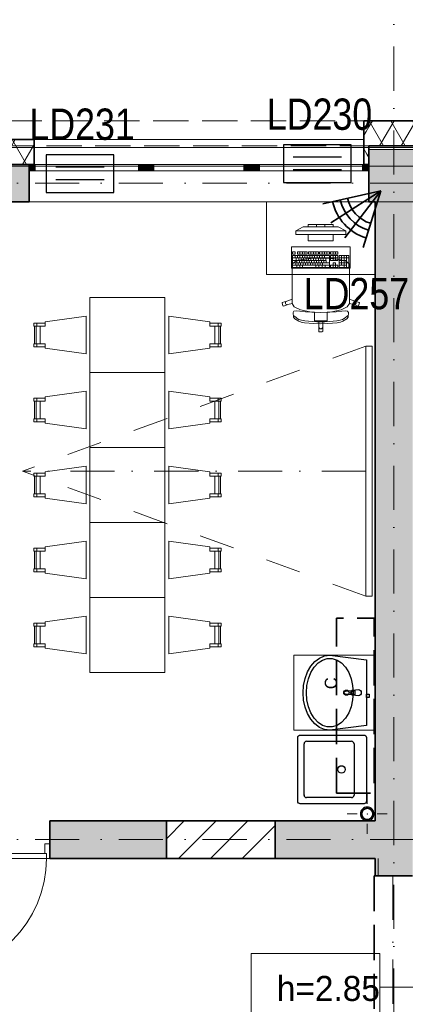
# Model space of a CAD drawing. Header units: millimetres. Extents: x -148444 to 51443, y -4810 to 453290.
# Tile 210 of 256: x 18563 to 21650, y 80539 to 88415. Entities that reach past the tile are written whole.
import ezdxf

# ---------------------------------------------------------------- set-up
doc = ezdxf.new("R2010")
doc.units = ezdxf.units.MM
for name, pattern in [('1', [8, 4, -4]), ('DASHDOTX2', [2, 1, -0.5, 0, -0.5]), ('Krawędzie ukryte', [3.912222, 2.822222, -1.09]), ('Kropki i Kreski', [6.702778, 3.527778, -1.763889, 0, -1.411111]), ('Przerywana', [5.644444, 2.822222, -2.822222])]:
    doc.linetypes.add(name, pattern=pattern)
for name, color, linetype, lineweight in [('!!!SSWiN', 3, 'Continuous', 35), ('!!!SSWiN-opis', 6, 'DASHDOTX2', 18), ('\xa0♦El- odgrom', 30, '1', 35)]:
    doc.layers.add(name, color=color, linetype=linetype, lineweight=lineweight)
for name, color, linetype in [('- A - ocieplenie', 8, 'Continuous'), ('2D - Ogólne', 8, 'Continuous'), ('2D - Rysunki i Obrazki', 8, 'Continuous'), ('ADT KD', 3, 'Continuous'), ('Drzwi Archicad', 8, 'Continuous'), ('Instalacje - Went_Klim', 8, 'Continuous'), ('Instalacje - Wod_Kan', 8, 'Continuous'), ('Konstrukcja - Belki', 8, 'Continuous'), ('Konstrukcja - Siatka mod', 8, 'Continuous'), ('Konstrukcja - Stropy', 8, 'Continuous'), ('Konstrukcja - Ściany nośne wew..P', 8, 'Continuous'), ('Konstrukcja - Ściany zewnętrzne', 8, 'Continuous'), ('Okna Archicada', 8, 'Continuous'), ('Opisy - Etykiety', 8, 'Continuous'), ('Wnętrze - Umeblowanie', 8, 'Continuous'), ('Wnętrze - Wyposażenie', 8, 'Continuous')]:
    doc.layers.add(name, color=color, linetype=linetype)
doc.styles.add('GENERATED_STYLE_1', font='ARIALN.TTF')
doc.styles.get("Standard").update_dxf_attribs({"font": 'arial.ttf'})
doc.styles.add('STYL_AUTOMATYCZNY_5', font='txt')
doc.styles.add('STYL_AUTOMATYCZNY_8', font='txt')
pattern_1 = [(60, (-220940.59, 363284.62), (-129.90381, 75), []), (120, (-220940.59, 363284.62), (129.90381, 75), [])]

# ---------------------------------------------------------------- blocks, each defined once
blk = doc.blocks.new('Czujka_PIR+AM')
for q in [(82.3, 47.5), (93.6, 16.5), (82.3, -47.5), (93.6, -16.5)]:
    blk.add_line((0, 0), q)
for radius in [66.3, 79, 54.6]:
    blk.add_arc((0, 0), radius, 330, 30)
blk.add_attdef('ADRES', (135.7, -10.4), '', height=22.5)
blk = doc.blocks.new('sswin')
at = {"layer": 'ADT KD', "color": 3}
for p, q in [((542.7, 300.5), (0, 300.5)), ((0, 300.5), (0, 0)), ((542.7, 0), (542.7, 300.5)), ((465, 200.4), (77.7, 200.4)), ((465, 100.2), (77.7, 100.2)), ((0, 0), (542.7, 0))]:
    blk.add_line(p, q, dxfattribs=at)

msp = doc.modelspace()

# ---------------------------------------------------------------- hatches: boundary and pattern name
at = {"layer": '- A - ocieplenie', "linetype": 'Continuous', "lineweight": 13}
h = msp.add_hatch(dxfattribs=at)
h.set_pattern_fill('Izolacja_miękka_0006', color=8, style=0, pattern_type=2)
h.set_pattern_definition(pattern_1)
h.paths.add_polyline_path([(21318, 87456.9), (21348, 87456.9), (21318, 87606.9)])
h = msp.add_hatch(dxfattribs=at)
h.set_pattern_fill('Izolacja_miękka_0006', color=8, style=0, pattern_type=2)
h.set_pattern_definition(pattern_1)
h.paths.add_polyline_path([(21318, 87606.9), (21358, 87406.9), (21358, 87606.9)])
h = msp.add_hatch(dxfattribs=at)
h.set_pattern_fill('Izolacja_miękka_0006', color=8, style=0, pattern_type=2)
h.set_pattern_definition(pattern_1)
h.paths.add_polyline_path([(21758, 87606.9), (21358, 87606.9), (21358, 87406.9), (21758, 87406.9)])
h = msp.add_hatch(dxfattribs=at)
h.set_pattern_fill('Izolacja_miękka_0006', color=8, style=0, pattern_type=2)
h.set_pattern_definition(pattern_1)
h.paths.add_polyline_path([(18458, 87456.9), (18458, 87256.9), (18678, 87256.9), (18678, 87456.9)])
h = msp.add_hatch(dxfattribs=at)
h.set_pattern_fill('Izolacja_miękka_0006', color=8, style=0, pattern_type=2)
h.set_pattern_definition(pattern_1)
h.paths.add_polyline_path([(21318, 87456.9), (21358, 87256.9), (21358, 87406.9), (21348, 87456.9)])
h = msp.add_hatch(dxfattribs=at)
h.set_pattern_fill('Izolacja_miękka_0006', color=8, style=0, pattern_type=2)
h.set_pattern_definition(pattern_1)
h.paths.add_polyline_path([(21318, 87256.9), (21358, 87256.9), (21318, 87456.9)])
at = {"layer": 'Instalacje - Wod_Kan', "linetype": 'Continuous', "lineweight": 13}
h = msp.add_hatch(color=8, dxfattribs=at)
h.paths.add_polyline_path([(21289.8, 82061.9, 0.414214), (21344.8, 82006.9, 0.414214), (21399.8, 82061.9, 0.414214), (21344.8, 82116.9, 0.414214)])
h.paths.add_polyline_path([(21344.8, 82016.9, -1), (21344.8, 82106.9, -1)], flags=0)
at = {"layer": 'Konstrukcja - Ściany nośne wew..P', "linetype": 'Continuous', "lineweight": 13}
for points in [[(21408, 86956.9), (21408, 84022.9), (21708, 84022.9), (21708, 86956.9)], [(21408, 84022.9), (21408, 81566.9), (21708, 81566.9), (21708, 84022.9)], [(19738, 82006.9), (18805.8, 82006.9), (18805.8, 81706.9), (19738, 81706.9)], [(21408, 81706.9), (21408, 82006.9), (20608, 82006.9), (20608, 81706.9)]]:
    msp.add_hatch(color=8, dxfattribs=at).paths.add_polyline_path(points)
h = msp.add_hatch(dxfattribs=at)
h.set_pattern_fill('Bloczki_ceramiczne_0006', color=8, style=0, pattern_type=2)
h.set_pattern_definition([(45, (-220940.59, 363284.62), (-127.27922, 127.27922), [])])
h.paths.add_polyline_path([(19738, 82006.9), (19738, 81706.9), (20608, 81706.9), (20608, 82006.9)])
at = {"layer": 'Konstrukcja - Ściany zewnętrzne', "linetype": 'Continuous', "lineweight": 13}
for points in [[(21358, 87376.9), (21358, 87256.9), (21758, 87256.9), (21758, 87376.9)], [(18498, 87256.9), (18498, 86956.9), (18638, 86956.9), (18638, 87256.9)], [(21358, 87256.9), (21358, 86956.9), (21743, 86956.9), (21743, 87256.9)]]:
    msp.add_hatch(color=8, dxfattribs=at).paths.add_polyline_path(points)
at = {"layer": 'Okna Archicada', "linetype": 'Continuous', "lineweight": 13}
for points in [[(18638, 87206.9), (18688, 87206.9), (18688, 87256.9), (18638, 87256.9)], [(19563, 87256.9), (19513, 87256.9), (19513, 87206.9), (19563, 87206.9)], [(19563, 87206.9), (19638, 87206.9), (19638, 87256.9), (19563, 87256.9)], [(20433, 87256.9), (20358, 87256.9), (20358, 87206.9), (20433, 87206.9)], [(20433, 87206.9), (20483, 87206.9), (20483, 87256.9), (20433, 87256.9)], [(21358, 87256.9), (21308, 87256.9), (21308, 87206.9), (21358, 87206.9)]]:
    msp.add_hatch(color=8, dxfattribs=at).paths.add_polyline_path(points)

# ---------------------------------------------------------------- linework, layer by layer
at = {"layer": '- A - ocieplenie', "color": 8, "linetype": 'Continuous', "lineweight": 35, "ltscale": 100}
for p, q in [((18678, 87456.9), (18678, 87406.9)), ((21318, 87456.9), (21318, 87406.9)), ((18678, 87406.9), (18678, 87256.9)), ((21318, 87406.9), (21318, 87256.9))]:
    msp.add_line(p, q, dxfattribs=at)
at = {"layer": '- A - ocieplenie', "color": 8, "linetype": 'Krawędzie ukryte', "lineweight": 20, "ltscale": 100, "flags": 128}
for points in [[(37128, 87606.9), (9388, 87606.9)], [(9388, 87406.9), (27377.7, 87406.9)]]:
    msp.add_lwpolyline(points, dxfattribs=at)
at = {"layer": '- A - ocieplenie', "color": 8, "linetype": 'Continuous', "lineweight": 35, "ltscale": 100, "flags": 128}
for points in [[(21318, 87606.9), (21318, 87456.9)], [(21798, 87606.9), (21318, 87606.9)], [(18678, 87456.9), (18458, 87456.9)], [(21358, 87256.9), (21358, 87406.9)], [(21358, 87406.9), (21758, 87406.9)], [(18458, 87256.9), (18678, 87256.9)], [(21318, 87256.9), (21358, 87256.9)]]:
    msp.add_lwpolyline(points, dxfattribs=at)
at = {"color": 8, "linetype": 'Continuous', "lineweight": 35, "ltscale": 100, "flags": 128}
for points in [[(20608, 82006.9), (19738, 82006.9)], [(19738, 81706.9), (20608, 81706.9)]]:
    msp.add_lwpolyline(points, dxfattribs=at)
at = {"layer": '2D - Ogólne', "color": 8, "linetype": 'Przerywana', "lineweight": 15, "ltscale": 100}
for p in [(21334.4, 85804.4), (21334.4, 83804.4)]:
    msp.add_line(p, (18586.9, 84804.4), dxfattribs=at)
at = {"layer": '2D - Ogólne', "color": 8, "linetype": 'Kropki i Kreski', "lineweight": 15, "ltscale": 100}
msp.add_line((21334.2, 84804.4), (18586.9, 84804.4), dxfattribs=at)
at = {"layer": '2D - Ogólne', "color": 8, "linetype": 'Continuous', "lineweight": 20, "ltscale": 100}
msp.add_line((21433.2, 81706.9), (21433.2, 81566.9), dxfattribs=at)
at = {"layer": '2D - Rysunki i Obrazki', "color": 8, "linetype": 'Continuous', "lineweight": 13, "ltscale": 100, "flags": 128}
msp.add_lwpolyline([(20758, 82731.8), (20758, 83331.8), (21408, 83331.8), (21408, 82731.8)], close=True, dxfattribs=at)
at = {"layer": 'Drzwi Archicad', "color": 8, "linetype": 'Continuous', "lineweight": 35, "ltscale": 100}
for p, q in [((18805.8, 81821.9), (18805.8, 82006.9)), ((18805.8, 81706.9), (18805.8, 81821.9)), ((18805.8, 81706.9), (18805.8, 81821.9))]:
    msp.add_line(p, q, dxfattribs=at)
at = {"layer": 'Drzwi Archicad', "color": 8, "linetype": 'Continuous', "lineweight": 13, "ltscale": 100}
for p, q in [((17853.8, 81746.9), (18777.8, 81746.9)), ((18765.8, 81821.9), (18765.8, 81746.9)), ((18805.8, 81821.9), (18765.8, 81821.9)), ((18765.8, 81746.9), (18777.8, 81746.9)), ((18777.8, 81746.9), (18777.8, 81706.9)), ((18777.8, 81746.9), (18777.8, 81706.9)), ((18805.8, 81706.9), (18805.8, 81821.9)), ((18777.8, 81706.9), (17853.8, 81706.9)), ((18777.8, 81706.9), (18805.8, 81706.9))]:
    msp.add_line(p, q, dxfattribs=at)
msp.add_arc((17853.8, 81706.9), 924, 270, 0, dxfattribs=at)
at = {"layer": 'Instalacje - Went_Klim', "color": 8, "linetype": 'Krawędzie ukryte', "lineweight": 35, "ltscale": 100, "flags": 128}
msp.add_lwpolyline([(21099.8, 82228.7), (21099.8, 83628.7), (21399.8, 83628.7), (21399.8, 82228.7)], close=True, dxfattribs=at)
at = {"layer": 'Instalacje - Wod_Kan', "color": 8, "linetype": 'Continuous', "lineweight": 0, "ltscale": 100}
for p, q in [((21344.8, 82141.9), (21344.8, 82221.9)), ((21264.8, 82061.9), (21184.8, 82061.9)), ((21424.8, 82061.9), (21504.8, 82061.9)), ((21344.8, 81981.9), (21344.8, 81901.9))]:
    msp.add_line(p, q, dxfattribs=at)
at = {"layer": 'Instalacje - Wod_Kan', "color": 8, "linetype": 'Continuous', "lineweight": 25, "ltscale": 100, "flags": 128}
msp.add_lwpolyline([(21289.8, 82061.9, 0.414214), (21344.8, 82006.9, 0.414214), (21399.8, 82061.9, 0.414214), (21344.8, 82116.9, 0.414214)], format="xyb", close=True, dxfattribs=at)
at = {"layer": 'Instalacje - Wod_Kan', "color": 8, "linetype": 'Continuous', "lineweight": 35, "ltscale": 100, "flags": 128}
msp.add_lwpolyline([(21344.8, 82016.9, -1), (21344.8, 82106.9, -1)], format="xyb", close=True, dxfattribs=at)
at = {"layer": 'Instalacje - Wod_Kan', "color": 8, "linetype": 'Continuous', "lineweight": 0, "ltscale": 100}
msp.add_point((21344.8, 82061.9), dxfattribs=at)
at = {"layer": 'Konstrukcja - Belki', "color": 8, "linetype": 'Krawędzie ukryte', "lineweight": 35, "ltscale": 100}
for q in [(21399.8, 79667.5), (21699.8, 81566.9)]:
    msp.add_line((21399.8, 81566.9), q, dxfattribs=at)
at = {"layer": 'Konstrukcja - Belki', "color": 8, "linetype": 'Kropki i Kreski', "lineweight": 13, "ltscale": 100}
msp.add_line((21549.8, 81566.9), (21549.8, 79667.5), dxfattribs=at)
at = {"layer": 'Konstrukcja - Siatka mod', "color": 8, "linetype": 'Kropki i Kreski', "lineweight": 13, "ltscale": 100}
for p, q in [((21558, 73098), (21558, 90062.8)), ((7290.5, 87106.9), (36735, 87106.9)), ((7290.5, 81856.9), (36735, 81856.9))]:
    msp.add_line(p, q, dxfattribs=at)
at = {"layer": 'Konstrukcja - Stropy', "color": 8, "linetype": 'Continuous', "lineweight": 13, "ltscale": 100, "flags": 128}
msp.add_lwpolyline([(21408, 79526.9), (24708, 79526.9), (24708, 74502.9), (36728, 74476.9), (36778, 86956.9), (9738, 86956.9), (9738, 74326.9), (21408, 74326.9)], close=True, dxfattribs=at)
at = {"layer": 'Konstrukcja - Ściany nośne wew..P', "color": 8, "linetype": 'Continuous', "lineweight": 35, "ltscale": 100}
for p, q in [((18805.8, 81821.9), (18805.8, 82006.9)), ((19738, 82006.9), (19738, 81706.9)), ((20608, 82006.9), (20608, 81706.9)), ((18805.8, 81706.9), (18805.8, 81821.9))]:
    msp.add_line(p, q, dxfattribs=at)
at = {"layer": 'Konstrukcja - Ściany nośne wew..P', "color": 8, "linetype": 'Continuous', "lineweight": 35, "ltscale": 100, "flags": 128}
for points in [[(21408, 86956.9), (21408, 84022.9)], [(21408, 84022.9), (21408, 82006.9)], [(19738, 82006.9), (18805.8, 82006.9)], [(21408, 82006.9), (20608, 82006.9)], [(18805.8, 81706.9), (19738, 81706.9)], [(20608, 81706.9), (21408, 81706.9)], [(21408, 81706.9), (21408, 81566.9)], [(21408, 81566.9), (21708, 81566.9)]]:
    msp.add_lwpolyline(points, dxfattribs=at)
at = {"layer": 'Konstrukcja - Ściany zewnętrzne', "color": 8, "linetype": 'Continuous', "lineweight": 35, "ltscale": 100}
for p, q in [((18638, 87256.9), (18638, 87206.9)), ((18638, 87206.9), (18638, 86956.9)), ((21358, 87256.9), (21358, 87206.9)), ((21358, 87206.9), (21358, 86956.9))]:
    msp.add_line(p, q, dxfattribs=at)
at = {"layer": 'Konstrukcja - Ściany zewnętrzne', "color": 8, "linetype": 'Continuous', "lineweight": 13, "ltscale": 100, "flags": 128}
msp.add_lwpolyline([(9588, 87391.9), (9588, 87241.9), (36548, 87241.9), (36548, 87391.9)], close=True, dxfattribs=at)
msp.add_lwpolyline([(21758, 87256.9), (21758, 87376.9), (21358, 87376.9), (21358, 87256.9)], dxfattribs=at)
at = {"layer": 'Konstrukcja - Ściany zewnętrzne', "color": 8, "linetype": 'Continuous', "lineweight": 35, "ltscale": 100, "flags": 128}
for points in [[(18638, 87256.9), (18498, 87256.9)], [(18498, 86956.9), (18638, 86956.9)], [(21358, 86956.9), (21408, 86956.9)]]:
    msp.add_lwpolyline(points, dxfattribs=at)
at = {"layer": 'Okna Archicada', "color": 8, "linetype": 'Continuous', "lineweight": 13, "ltscale": 100}
for p, q in [((18678, 87456.9), (21318, 87456.9)), ((18638, 87256.9), (21358, 87256.9)), ((18688, 87256.9), (18638, 87256.9)), ((18638, 87206.9), (18688, 87206.9)), ((18678, 87256.9), (21318, 87256.9)), ((18688, 87206.9), (18688, 87256.9)), ((19513, 87256.9), (18688, 87256.9)), ((18688, 87206.9), (19513, 87206.9)), ((19563, 87256.9), (19513, 87256.9)), ((19513, 87256.9), (19513, 87206.9)), ((19513, 87206.9), (19563, 87206.9)), ((19638, 87256.9), (19563, 87256.9)), ((19563, 87206.9), (19638, 87206.9)), ((19638, 87206.9), (19638, 87256.9)), ((20358, 87256.9), (19638, 87256.9)), ((19638, 87206.9), (20358, 87206.9)), ((20433, 87256.9), (20358, 87256.9)), ((20358, 87256.9), (20358, 87206.9)), ((20358, 87206.9), (20433, 87206.9)), ((20483, 87256.9), (20433, 87256.9)), ((20433, 87206.9), (20483, 87206.9)), ((20483, 87206.9), (20483, 87256.9)), ((21308, 87256.9), (20483, 87256.9)), ((20483, 87206.9), (21308, 87206.9)), ((21358, 87256.9), (21308, 87256.9)), ((21308, 87256.9), (21308, 87206.9)), ((21308, 87206.9), (21358, 87206.9)), ((18638, 86956.9), (21358, 86956.9))]:
    msp.add_line(p, q, dxfattribs=at)
at = {"layer": 'Okna Archicada', "color": 8, "linetype": 'Continuous', "lineweight": 35, "ltscale": 100}
for p, q in [((18678, 87456.9), (18678, 87406.9)), ((21318, 87456.9), (21318, 87406.9)), ((18678, 87406.9), (18678, 87256.9)), ((21318, 87406.9), (21318, 87256.9)), ((18638, 87256.9), (18638, 87206.9)), ((18638, 87256.9), (18638, 87206.9)), ((18638, 87206.9), (18638, 86956.9)), ((21358, 87256.9), (21358, 87206.9)), ((21358, 87256.9), (21358, 87206.9)), ((21358, 87206.9), (21358, 86956.9))]:
    msp.add_line(p, q, dxfattribs=at)
at = {"layer": 'Opisy - Etykiety', "color": 8, "linetype": 'Continuous', "lineweight": 20, "ltscale": 100}
for p, q in [((21446.5, 80945.1), (20415, 80945.1)), ((20415, 80945.1), (20415, 80408.6)), ((21446.5, 80408.6), (21446.5, 80945.1)), ((21751.5, 80676.9), (21446.5, 80676.9))]:
    msp.add_line(p, q, dxfattribs=at)
at = {"layer": 'Wnętrze - Umeblowanie', "color": 8, "linetype": 'Continuous', "lineweight": 13, "ltscale": 100}
for p, q in [((20773.1, 86726.7), (20833.1, 86756.7)), ((21173.1, 86726.7), (20773.1, 86726.7)), ((20773.1, 86726.7), (20773.1, 86696.7)), ((20833.1, 86756.7), (21113.1, 86756.7)), ((21073.1, 86776.7), (20873.1, 86776.7)), ((20873.1, 86776.7), (20873.1, 86756.7)), ((20873.1, 86756.7), (21073.1, 86756.7)), ((20939.8, 86756.7), (20939.8, 86776.7)), ((21006.4, 86756.7), (21006.4, 86776.7)), ((21073.1, 86756.7), (21073.1, 86776.7)), ((21173.1, 86726.7), (21113.1, 86756.7)), ((21173.1, 86696.7), (21173.1, 86726.7)), ((20773.1, 86696.7), (21173.1, 86696.7)), ((21073.1, 86696.7), (20873.1, 86696.7)), ((20873.1, 86696.7), (20873.1, 86646.7)), ((20873.1, 86646.7), (21073.1, 86646.7)), ((21073.1, 86646.7), (21073.1, 86696.7)), ((20767.5, 86557.6), (20747.9, 86557.6)), ((20747.9, 86557.6), (20747.9, 86538.2)), ((20767.5, 86538.2), (20767.5, 86557.6)), ((20865.4, 86557.6), (20787, 86557.6)), ((20787, 86557.6), (20787, 86538.2)), ((20806.6, 86538.2), (20806.6, 86557.6)), ((20826.2, 86538.2), (20826.2, 86557.6)), ((20845.8, 86538.2), (20845.8, 86557.6)), ((20865.4, 86538.2), (20865.4, 86557.6)), ((20953.5, 86557.6), (20875.2, 86557.6)), ((20875.2, 86557.6), (20875.2, 86538.2)), ((20894.8, 86538.2), (20894.8, 86557.6)), ((20914.3, 86538.2), (20914.3, 86557.6)), ((20933.9, 86538.2), (20933.9, 86557.6)), ((20953.5, 86538.2), (20953.5, 86557.6)), ((21041.6, 86557.6), (20963.3, 86557.6)), ((20963.3, 86557.6), (20963.3, 86538.2)), ((20982.9, 86538.2), (20982.9, 86557.6)), ((21002.5, 86538.2), (21002.5, 86557.6)), ((21022, 86538.2), (21022, 86557.6)), ((21041.6, 86538.2), (21041.6, 86557.6)), ((21110.2, 86557.6), (21051.4, 86557.6)), ((21051.4, 86557.6), (21051.4, 86538.2)), ((21071, 86538.2), (21071, 86557.6)), ((21090.6, 86538.2), (21090.6, 86557.6)), ((21110.2, 86538.2), (21110.2, 86557.6)), ((20747.9, 86538.2), (20767.5, 86538.2)), ((21041.6, 86528.5), (20747.9, 86528.5)), ((20747.9, 86528.5), (20747.9, 86431.5)), ((20747.9, 86509.1), (21041.6, 86509.1)), ((20747.9, 86489.7), (21017.1, 86489.7)), ((20775.2, 86486), (20748.4, 86464.8)), ((20767.5, 86509.1), (20767.5, 86528.5)), ((20777.3, 86486.8), (20775.2, 86486)), ((20777.3, 86489.7), (20777.3, 86509.1)), ((20823.2, 86497.5), (20777.3, 86486.8)), ((20782.1, 86470.3), (20782.1, 86489.7)), ((20787, 86538.2), (20865.4, 86538.2)), ((20787, 86509.1), (20787, 86528.5)), ((20796.8, 86489.7), (20796.8, 86509.1)), ((20801.7, 86470.3), (20801.7, 86489.7)), ((20806.6, 86509.1), (20806.6, 86528.5)), ((20816.4, 86489.7), (20816.4, 86509.1)), ((20821.3, 86470.3), (20821.3, 86489.7)), ((20892, 86504.7), (20823.2, 86497.5)), ((20826.2, 86509.1), (20826.2, 86528.5)), ((20836, 86489.7), (20836, 86509.1)), ((20840.9, 86470.3), (20840.9, 86489.7)), ((20845.8, 86509.1), (20845.8, 86528.5)), ((20855.6, 86489.7), (20855.6, 86509.1)), ((20860.5, 86470.3), (20860.5, 86489.7)), ((20865.4, 86509.1), (20865.4, 86528.5)), ((20875.2, 86538.2), (20953.5, 86538.2)), ((20875.2, 86489.7), (20875.2, 86509.1)), ((20880.1, 86470.3), (20880.1, 86489.7)), ((20885, 86509.1), (20885, 86528.5)), ((20893.1, 86504.8), (20892, 86504.7)), ((20973.1, 86507.2), (20893.1, 86504.8)), ((20894.8, 86489.7), (20894.8, 86509.1)), ((20899.6, 86470.3), (20899.6, 86489.7)), ((20904.5, 86509.1), (20904.5, 86528.5)), ((20914.3, 86489.7), (20914.3, 86509.1)), ((20919.2, 86470.3), (20919.2, 86489.7)), ((20924.1, 86509.1), (20924.1, 86528.5)), ((20933.9, 86489.7), (20933.9, 86509.1)), ((20938.8, 86470.3), (20938.8, 86489.7)), ((20943.7, 86509.1), (20943.7, 86528.5)), ((20953.5, 86489.7), (20953.5, 86509.1)), ((20958.4, 86470.3), (20958.4, 86489.7)), ((20963.3, 86538.2), (21041.6, 86538.2)), ((20963.3, 86509.1), (20963.3, 86528.5)), ((20973.1, 86489.7), (20973.1, 86509.1)), ((20973.1, 86507.2), (21053.1, 86504.8)), ((20978, 86470.3), (20978, 86489.7)), ((20982.9, 86509.1), (20982.9, 86528.5)), ((20992.7, 86489.7), (20992.7, 86509.1)), ((20997.6, 86470.3), (20997.6, 86489.7)), ((21002.5, 86509.1), (21002.5, 86528.5)), ((21012.3, 86489.7), (21012.3, 86509.1)), ((21017.1, 86470.3), (21017.1, 86489.7)), ((21041.6, 86431.5), (21041.6, 86528.5)), ((21051.4, 86538.2), (21110.2, 86538.2)), ((21110.2, 86528.5), (21051.4, 86528.5)), ((21051.4, 86528.5), (21051.4, 86489.7)), ((21051.4, 86509.1), (21110.2, 86509.1)), ((21051.4, 86489.7), (21110.2, 86489.7)), ((21053.1, 86504.8), (21054.2, 86504.7)), ((21054.2, 86504.7), (21122.9, 86497.5)), ((21071, 86489.7), (21071, 86528.5)), ((21090.6, 86489.7), (21090.6, 86528.5)), ((21110.2, 86489.7), (21110.2, 86528.5)), ((21198.3, 86528.5), (21120, 86528.5)), ((21120, 86528.5), (21120, 86431.5)), ((21120, 86509.1), (21198.3, 86509.1)), ((21120, 86489.7), (21178.7, 86489.7)), ((21122.9, 86497.5), (21168.9, 86486.8)), ((21139.5, 86450.9), (21139.5, 86528.5)), ((21159.1, 86431.5), (21159.1, 86528.5)), ((21168.9, 86486.8), (21171, 86486)), ((21171, 86486), (21197.8, 86464.8)), ((21178.7, 86431.5), (21178.7, 86528.5)), ((21198.3, 86431.5), (21198.3, 86528.5)), ((20748.4, 86464.8), (20743.8, 86456.2)), ((20743.8, 86456.2), (20743.8, 86425.2)), ((20743.8, 86425.2), (20743.8, 86389.1)), ((20747.9, 86470.3), (21041.6, 86470.3)), ((20747.9, 86450.9), (21041.6, 86450.9)), ((20747.9, 86431.5), (21041.6, 86431.5)), ((20772.4, 86450.9), (20772.4, 86470.3)), ((20782.1, 86431.5), (20782.1, 86450.9)), ((20791.9, 86450.9), (20791.9, 86470.3)), ((20804.2, 86431.5), (20804.2, 86450.9)), ((20811.5, 86450.9), (20811.5, 86470.3)), ((20826.2, 86431.5), (20826.2, 86450.9)), ((20831.1, 86450.9), (20831.1, 86470.3)), ((20850.7, 86450.9), (20850.7, 86470.3)), ((20870.3, 86450.9), (20870.3, 86470.3)), ((20889.9, 86450.9), (20889.9, 86470.3)), ((20909.4, 86450.9), (20909.4, 86470.3)), ((20929, 86450.9), (20929, 86470.3)), ((20933.9, 86431.5), (20933.9, 86450.9)), ((20948.6, 86450.9), (20948.6, 86470.3)), ((20958.4, 86431.5), (20958.4, 86450.9)), ((20968.2, 86450.9), (20968.2, 86470.3)), ((20982.9, 86431.5), (20982.9, 86450.9)), ((20987.8, 86450.9), (20987.8, 86470.3)), ((21007.4, 86431.5), (21007.4, 86450.9)), ((21071, 86450.9), (21051.4, 86450.9)), ((21051.4, 86450.9), (21051.4, 86431.5)), ((21051.4, 86431.5), (21110.2, 86431.5)), ((21090.6, 86470.3), (21071, 86470.3)), ((21071, 86470.3), (21071, 86450.9)), ((21071, 86431.5), (21071, 86450.9)), ((21071, 86450.9), (21090.6, 86450.9)), ((21090.6, 86450.9), (21090.6, 86470.3)), ((21110.2, 86450.9), (21090.6, 86450.9)), ((21090.6, 86431.5), (21090.6, 86450.9)), ((21110.2, 86431.5), (21110.2, 86450.9)), ((21120, 86470.3), (21198.3, 86470.3)), ((21120, 86450.9), (21178.7, 86450.9)), ((21120, 86431.5), (21198.3, 86431.5)), ((21197.8, 86464.8), (21202.4, 86456.2)), ((21202.4, 86456.2), (21202.4, 86425.2)), ((21202.4, 86425.2), (21202.4, 86389.1)), ((20743.8, 86389.1), (20743.8, 86180)), ((21202.4, 86389.1), (21202.4, 86180)), ((20700.4, 86164.3), (20665, 86152.9)), ((20691.6, 86156.9), (20690.1, 86151.2)), ((20695.3, 86161.4), (20691.6, 86156.9)), ((20700.4, 86164.3), (20695.3, 86161.4)), ((20743.8, 86180), (20700.4, 86164.3)), ((20743.8, 86145.7), (20743.8, 86180)), ((21202.4, 86145.7), (21202.4, 86180)), ((21202.4, 86180), (21245.7, 86164.3)), ((21245.7, 86164.3), (21250.9, 86161.4)), ((21245.7, 86164.3), (21281.1, 86152.9)), ((21250.9, 86161.4), (21254.5, 86156.9)), ((21254.5, 86156.9), (21256.1, 86151.2)), ((20665, 86152.9), (20663.1, 86149.1)), ((20663.1, 86149.1), (20670.5, 86126.4)), ((20670.5, 86126.4), (20674.4, 86124.4)), ((20674.4, 86124.4), (20709.8, 86135.8)), ((20690.1, 86151.2), (20690.7, 86145.4)), ((20690.7, 86145.4), (20693.6, 86140.3)), ((20693.6, 86140.3), (20698.2, 86136.7)), ((20698.2, 86136.7), (20703.9, 86135.2)), ((20703.9, 86135.2), (20709.8, 86135.8)), ((20709.8, 86135.8), (20743.9, 86145.5)), ((20743.8, 86145.7), (20743.9, 86145.5)), ((20743.9, 86145.5), (20761.3, 86117.7)), ((20758.4, 86084.1), (20751.7, 86072.6)), ((20775.6, 86087.2), (20758.4, 86084.1)), ((20761.3, 86117.7), (20811, 86093.9)), ((20804.5, 86084.6), (20775.6, 86087.2)), ((20849.9, 86078.7), (20804.5, 86084.6)), ((20811, 86093.9), (20885.3, 86078)), ((20900.8, 86074.1), (20849.9, 86078.7)), ((20885.3, 86078), (20922.8, 86075.6)), ((21060.8, 86078), (21023.4, 86075.6)), ((21045.4, 86074.1), (21096.3, 86078.7)), ((21135.2, 86093.9), (21060.8, 86078)), ((21096.3, 86078.7), (21141.6, 86084.6)), ((21184.9, 86117.7), (21135.2, 86093.9)), ((21141.6, 86084.6), (21170.5, 86087.2)), ((21170.5, 86087.2), (21187.8, 86084.1)), ((21202.2, 86145.5), (21184.9, 86117.7)), ((21187.8, 86084.1), (21194.5, 86072.6)), ((21202.4, 86145.7), (21202.2, 86145.5)), ((21236.4, 86135.8), (21202.2, 86145.5)), ((21242.3, 86135.2), (21236.4, 86135.8)), ((21271.8, 86124.4), (21236.4, 86135.8)), ((21247.9, 86136.7), (21242.3, 86135.2)), ((21252.5, 86140.3), (21247.9, 86136.7)), ((21255.4, 86145.4), (21252.5, 86140.3)), ((21256.1, 86151.2), (21255.4, 86145.4)), ((21275.6, 86126.4), (21271.8, 86124.4)), ((21283.1, 86149.1), (21275.6, 86126.4)), ((21281.1, 86152.9), (21283.1, 86149.1)), ((20751.7, 86072.6), (20755, 86036.5)), ((20758.1, 86047), (20754.3, 86049.7)), ((20755, 86036.5), (20765.5, 86023.3)), ((20764.3, 86041.9), (20758.1, 86047)), ((20773.4, 86035.7), (20764.3, 86041.9)), ((20765.5, 86023.3), (20796.6, 86003.2)), ((20785.1, 86025.7), (20773.4, 86035.7)), ((20798.3, 86018), (20785.1, 86025.7)), ((20796.6, 86003.2), (20816.5, 85996)), ((20818.6, 86011.7), (20798.3, 86018)), ((20844.6, 86006.8), (20818.6, 86011.7)), ((20874.5, 86003.1), (20844.6, 86006.8)), ((20907, 86000.5), (20874.5, 86003.1)), ((20973.1, 86071.8), (20900.8, 86074.1)), ((20940.4, 85999.1), (20907, 86000.5)), ((20922.8, 86075.6), (20973.1, 86072.4)), ((20922.8, 86075.6), (20922.8, 86036.9)), ((20922.8, 86036.9), (20922.8, 86007)), ((20922.8, 86007), (20956.2, 86007)), ((20973.1, 85998.6), (20940.4, 85999.1)), ((20956.2, 86007), (20973.1, 86007)), ((20956.2, 86007), (20958, 85957.1)), ((21023.4, 86075.6), (20973.1, 86072.4)), ((20973.1, 86071.8), (21045.4, 86074.1)), ((20990, 86007), (20973.1, 86007)), ((20973.1, 85998.6), (21005.8, 85999.1)), ((20990, 86007), (20988.2, 85957.1)), ((21023.4, 86007), (20990, 86007)), ((21005.8, 85999.1), (21039.2, 86000.5)), ((21023.4, 86075.6), (21023.4, 86036.9)), ((21023.4, 86036.9), (21023.4, 86007)), ((21039.2, 86000.5), (21071.6, 86003.1)), ((21071.6, 86003.1), (21101.6, 86006.8)), ((21101.6, 86006.8), (21127.6, 86011.7)), ((21127.6, 86011.7), (21147.9, 86018)), ((21149.6, 86003.2), (21129.7, 85996)), ((21147.9, 86018), (21161.1, 86025.7)), ((21180.6, 86023.3), (21149.6, 86003.2)), ((21161.1, 86025.7), (21172.8, 86035.7)), ((21172.8, 86035.7), (21181.8, 86041.9)), ((21191.2, 86036.5), (21180.6, 86023.3)), ((21181.8, 86041.9), (21188.1, 86047)), ((21188.1, 86047), (21191.9, 86049.7)), ((21194.5, 86072.6), (21191.2, 86036.5)), ((18696.1, 85963.1), (18696.1, 85822.4)), ((18701.1, 85988.1), (18701.1, 85963.1)), ((20151.1, 85988.1), (20151.1, 85963.1)), ((20156.1, 85822.4), (20156.1, 85963.1)), ((20816.5, 85996), (20842.4, 85991.2)), ((20842.4, 85991.2), (20915.6, 85984.2)), ((20915.6, 85984.2), (20973.1, 85982)), ((20958, 85957.1), (20959.1, 85951.4)), ((20958, 85957.1), (20958, 85920.2)), ((20958, 85920.2), (20961, 85917.2)), ((20959.1, 85951.4), (20962.4, 85946.6)), ((20962.4, 85946.6), (20967.3, 85943.3)), ((20967.3, 85943.3), (20973.1, 85942.2)), ((21030.6, 85984.2), (20973.1, 85982)), ((20978.9, 85943.3), (20973.1, 85942.2)), ((20983.8, 85946.6), (20978.9, 85943.3)), ((20987, 85951.4), (20983.8, 85946.6)), ((20988.2, 85920.2), (20985.2, 85917.2)), ((20988.2, 85957.1), (20987, 85951.4)), ((20988.2, 85957.1), (20988.2, 85920.2)), ((21103.8, 85991.2), (21030.6, 85984.2)), ((21129.7, 85996), (21103.8, 85991.2)), ((20961, 85917.2), (20973.1, 85917.2)), ((20985.2, 85917.2), (20973.1, 85917.2)), ((18701.1, 85797.4), (18701.1, 85822.4)), ((20151.1, 85797.4), (20151.1, 85822.4)), ((18701.1, 85388.1), (18701.1, 85363.1)), ((20151.1, 85388.1), (20151.1, 85363.1)), ((18696.1, 85363.1), (18696.1, 85222.4)), ((20156.1, 85222.4), (20156.1, 85363.1)), ((18701.1, 85197.4), (18701.1, 85222.4)), ((20151.1, 85197.4), (20151.1, 85222.4)), ((18696.1, 84763.1), (18696.1, 84622.4)), ((18701.1, 84788.1), (18701.1, 84763.1)), ((20151.1, 84788.1), (20151.1, 84763.1)), ((20156.1, 84622.4), (20156.1, 84763.1)), ((18701.1, 84597.4), (18701.1, 84622.4)), ((20151.1, 84597.4), (20151.1, 84622.4)), ((18701.1, 84188.1), (18701.1, 84163.1)), ((20151.1, 84188.1), (20151.1, 84163.1)), ((18696.1, 84163.1), (18696.1, 84022.4)), ((20156.1, 84022.4), (20156.1, 84163.1)), ((18701.1, 83997.4), (18701.1, 84022.4)), ((20151.1, 83997.4), (20151.1, 84022.4)), ((18696.1, 83563.1), (18696.1, 83422.4)), ((18701.1, 83588.1), (18701.1, 83563.1)), ((20151.1, 83588.1), (20151.1, 83563.1)), ((20156.1, 83422.4), (20156.1, 83563.1)), ((18701.1, 83397.4), (18701.1, 83422.4)), ((20151.1, 83397.4), (20151.1, 83422.4))]:
    msp.add_line(p, q, dxfattribs=at)
at = {"layer": 'Wnętrze - Umeblowanie', "color": 8, "linetype": 'Continuous', "lineweight": 13, "ltscale": 100, "flags": 128}
for points in [[(20538.2, 86956.9), (21408, 86956.9), (21408, 86376.7), (20538.2, 86376.7)], [(20738.1, 86596.7), (20738.1, 86426.7), (21208.1, 86426.7), (21208.1, 86596.7)], [(19126.1, 86192.7), (19726.1, 86192.7), (19726.1, 85592.7), (19126.1, 85592.7)], [(19096.1, 86042.7), (19096.1, 85742.7), (18766.1, 85787.3), (18766.1, 85822.4), (18726.1, 85822.4), (18726.1, 85963.1), (18766.1, 85963.1), (18766.1, 85998.1)], [(19756.1, 85742.7), (19756.1, 86042.7), (20086.1, 85998.1), (20086.1, 85963.1), (20126.1, 85963.1), (20126.1, 85822.4), (20086.1, 85822.4), (20086.1, 85787.3)], [(18766.1, 85988.1), (18766.1, 85963.1), (18676.1, 85963.1), (18676.1, 85988.1)], [(18726.1, 85963.1), (18726.1, 85822.4), (18681.1, 85822.4), (18681.1, 85963.1)], [(20086.1, 85988.1), (20086.1, 85963.1), (20176.1, 85963.1), (20176.1, 85988.1)], [(20126.1, 85822.4), (20126.1, 85963.1), (20171.1, 85963.1), (20171.1, 85822.4)], [(18766.1, 85797.4), (18766.1, 85822.4), (18676.1, 85822.4), (18676.1, 85797.4)], [(20086.1, 85797.4), (20086.1, 85822.4), (20176.1, 85822.4), (20176.1, 85797.4)], [(21384.4, 85804.4), (21384.4, 83804.4), (21334.4, 83804.4), (21334.4, 85804.4)], [(19126.1, 85592.7), (19726.1, 85592.7), (19726.1, 84992.7), (19126.1, 84992.7)], [(18766.1, 85388.1), (18766.1, 85363.1), (18676.1, 85363.1), (18676.1, 85388.1)], [(19096.1, 85442.7), (19096.1, 85142.7), (18766.1, 85187.3), (18766.1, 85222.4), (18726.1, 85222.4), (18726.1, 85363.1), (18766.1, 85363.1), (18766.1, 85398.1)], [(19756.1, 85142.7), (19756.1, 85442.7), (20086.1, 85398.1), (20086.1, 85363.1), (20126.1, 85363.1), (20126.1, 85222.4), (20086.1, 85222.4), (20086.1, 85187.3)], [(20086.1, 85388.1), (20086.1, 85363.1), (20176.1, 85363.1), (20176.1, 85388.1)], [(18726.1, 85363.1), (18726.1, 85222.4), (18681.1, 85222.4), (18681.1, 85363.1)], [(20126.1, 85222.4), (20126.1, 85363.1), (20171.1, 85363.1), (20171.1, 85222.4)], [(18766.1, 85197.4), (18766.1, 85222.4), (18676.1, 85222.4), (18676.1, 85197.4)], [(20086.1, 85197.4), (20086.1, 85222.4), (20176.1, 85222.4), (20176.1, 85197.4)], [(19126.1, 84992.7), (19726.1, 84992.7), (19726.1, 84392.7), (19126.1, 84392.7)], [(19096.1, 84842.7), (19096.1, 84542.7), (18766.1, 84587.3), (18766.1, 84622.4), (18726.1, 84622.4), (18726.1, 84763.1), (18766.1, 84763.1), (18766.1, 84798.1)], [(19756.1, 84542.7), (19756.1, 84842.7), (20086.1, 84798.1), (20086.1, 84763.1), (20126.1, 84763.1), (20126.1, 84622.4), (20086.1, 84622.4), (20086.1, 84587.3)], [(18766.1, 84788.1), (18766.1, 84763.1), (18676.1, 84763.1), (18676.1, 84788.1)], [(18726.1, 84763.1), (18726.1, 84622.4), (18681.1, 84622.4), (18681.1, 84763.1)], [(20086.1, 84788.1), (20086.1, 84763.1), (20176.1, 84763.1), (20176.1, 84788.1)], [(20126.1, 84622.4), (20126.1, 84763.1), (20171.1, 84763.1), (20171.1, 84622.4)], [(18766.1, 84597.4), (18766.1, 84622.4), (18676.1, 84622.4), (18676.1, 84597.4)], [(20086.1, 84597.4), (20086.1, 84622.4), (20176.1, 84622.4), (20176.1, 84597.4)], [(19126.1, 84392.7), (19726.1, 84392.7), (19726.1, 83792.7), (19126.1, 83792.7)], [(18766.1, 84188.1), (18766.1, 84163.1), (18676.1, 84163.1), (18676.1, 84188.1)], [(19096.1, 84242.7), (19096.1, 83942.7), (18766.1, 83987.3), (18766.1, 84022.4), (18726.1, 84022.4), (18726.1, 84163.1), (18766.1, 84163.1), (18766.1, 84198.1)], [(19756.1, 83942.7), (19756.1, 84242.7), (20086.1, 84198.1), (20086.1, 84163.1), (20126.1, 84163.1), (20126.1, 84022.4), (20086.1, 84022.4), (20086.1, 83987.3)], [(20086.1, 84188.1), (20086.1, 84163.1), (20176.1, 84163.1), (20176.1, 84188.1)], [(18726.1, 84163.1), (18726.1, 84022.4), (18681.1, 84022.4), (18681.1, 84163.1)], [(20126.1, 84022.4), (20126.1, 84163.1), (20171.1, 84163.1), (20171.1, 84022.4)], [(18766.1, 83997.4), (18766.1, 84022.4), (18676.1, 84022.4), (18676.1, 83997.4)], [(20086.1, 83997.4), (20086.1, 84022.4), (20176.1, 84022.4), (20176.1, 83997.4)], [(19126.1, 83792.7), (19726.1, 83792.7), (19726.1, 83192.7), (19126.1, 83192.7)], [(19096.1, 83642.7), (19096.1, 83342.7), (18766.1, 83387.3), (18766.1, 83422.4), (18726.1, 83422.4), (18726.1, 83563.1), (18766.1, 83563.1), (18766.1, 83598.1)], [(19756.1, 83342.7), (19756.1, 83642.7), (20086.1, 83598.1), (20086.1, 83563.1), (20126.1, 83563.1), (20126.1, 83422.4), (20086.1, 83422.4), (20086.1, 83387.3)], [(18766.1, 83588.1), (18766.1, 83563.1), (18676.1, 83563.1), (18676.1, 83588.1)], [(18726.1, 83563.1), (18726.1, 83422.4), (18681.1, 83422.4), (18681.1, 83563.1)], [(20086.1, 83588.1), (20086.1, 83563.1), (20176.1, 83563.1), (20176.1, 83588.1)], [(20126.1, 83422.4), (20126.1, 83563.1), (20171.1, 83563.1), (20171.1, 83422.4)], [(18766.1, 83397.4), (18766.1, 83422.4), (18676.1, 83422.4), (18676.1, 83397.4)], [(20086.1, 83397.4), (20086.1, 83422.4), (20176.1, 83422.4), (20176.1, 83397.4)]]:
    msp.add_lwpolyline(points, close=True, dxfattribs=at)
at = {"layer": 'Wnętrze - Wyposażenie', "color": 8, "linetype": 'Continuous', "lineweight": 25, "ltscale": 100}
for p, q in [((20963.2, 83308.2), (21003.3, 83325.3)), ((21003.3, 83325.3), (21045.1, 83331.1)), ((21045.1, 83331.8), (21339.1, 83294)), ((20867.1, 83197.7), (20893.7, 83243.2)), ((20893.7, 83243.2), (20926.2, 83280.5)), ((20919.8, 83236.2), (20951.4, 83270)), ((20926.2, 83280.5), (20963.2, 83308.2)), ((20951.4, 83270), (20987.2, 83293.3)), ((20987.2, 83293.3), (21025.5, 83305.3)), ((21025.5, 83305.3), (21064.6, 83305.3)), ((21064.6, 83305.3), (21102.9, 83293.3)), ((21102.9, 83293.3), (21138.7, 83270)), ((21138.7, 83270), (21170.4, 83236.2)), ((21338.6, 83294), (21338.6, 83293.8)), ((21338.6, 83294), (21338.6, 83293.8)), ((21339.1, 83294), (21339.1, 82769.6)), ((20847.4, 83145.9), (20867.1, 83197.7)), ((20874, 83143.6), (20893.6, 83193.4)), ((20893.6, 83193.4), (20919.8, 83236.2)), ((21170.4, 83236.2), (21196.6, 83193.4)), ((21196.6, 83193.4), (21216.1, 83143.6)), ((20831.1, 83031.1), (20835.2, 83089.6)), ((20835.2, 83089.6), (20847.4, 83145.9)), ((20857.8, 83031.8), (20861.9, 83089)), ((20861.9, 83089), (20874, 83143.6)), ((21216.1, 83143.6), (21228.2, 83089)), ((21228.2, 83089), (21232.3, 83031.8)), ((20835.2, 82972.5), (20831.1, 83031.1)), ((20861.9, 82974.6), (20857.8, 83031.8)), ((21232.3, 83031.8), (21228.2, 82974.6)), ((21247.1, 83045.4), (21232.2, 83045.4)), ((21232.2, 83018.2), (21247.1, 83018.2)), ((21247.1, 83018.2), (21247.1, 83045.4)), ((20847.4, 82916.3), (20835.2, 82972.5)), ((20874, 82919.9), (20861.9, 82974.6)), ((21228.2, 82974.6), (21216.1, 82919.9)), ((20867.1, 82864.4), (20847.4, 82916.3)), ((20893.7, 82818.9), (20867.1, 82864.4)), ((20893.6, 82870.2), (20874, 82919.9)), ((20919.8, 82827.4), (20893.6, 82870.2)), ((21196.6, 82870.2), (21170.4, 82827.4)), ((21216.1, 82919.9), (21196.6, 82870.2)), ((20926.2, 82781.6), (20893.7, 82818.9)), ((20951.4, 82793.6), (20919.8, 82827.4)), ((20963.2, 82753.9), (20926.2, 82781.6)), ((20987.2, 82770.3), (20951.4, 82793.6)), ((21025.5, 82758.3), (20987.2, 82770.3)), ((21339.1, 82769.6), (21045.1, 82731.1)), ((21102.9, 82770.3), (21064.6, 82758.3)), ((21138.7, 82793.6), (21102.9, 82770.3)), ((21170.4, 82827.4), (21138.7, 82793.6)), ((21338.6, 82769.8), (21338.6, 82769.6)), ((21338.6, 82769.8), (21338.6, 82769.6)), ((21003.3, 82736.8), (20963.2, 82753.9)), ((21045.1, 82731.1), (21003.3, 82736.8)), ((21064.6, 82758.3), (21025.5, 82758.3)), ((20839.1, 82213), (20839.1, 82623)), ((20859.1, 82643), (21219.1, 82643)), ((21239.1, 82623), (21239.1, 82213)), ((21219.1, 82193), (20859.1, 82193))]:
    msp.add_line(p, q, dxfattribs=at)
at = {"layer": 'Wnętrze - Wyposażenie', "color": 8, "linetype": 'Continuous', "lineweight": 25, "ltscale": 100, "flags": 128}
for points in [[(21272, 83006.8), (21230, 83010.8, -0.12102), (21220.5, 83014.1), (21167.6, 83020.7, -0.882566), (21167.6, 83042.9), (21220.5, 83049.5, -0.12102), (21230, 83052.8), (21272, 83056.8, -1)], [(20789.1, 82163), (20789.1, 82673, -0.414214), (20809.1, 82693), (21319.1, 82693, -0.414214), (21339.1, 82673), (21339.1, 82163, -0.414214), (21319.1, 82143), (20809.1, 82143, -0.414214)]]:
    msp.add_lwpolyline(points, format="xyb", close=True, dxfattribs=at)
msp.add_lwpolyline([(21339.1, 82994.3), (21339.1, 83021.3), (21359.1, 83021.3), (21359.1, 82994.3)], close=True, dxfattribs=at)
at = {"layer": 'Wnętrze - Wyposażenie', "color": 8, "linetype": 'Continuous', "lineweight": 25, "ltscale": 100}
for centre, radius in [((21178.1, 83031.8), 21), ((21139.1, 82418), 30)]:
    msp.add_circle(centre, radius, dxfattribs=at)
for centre, radius, start, end in [((21231.9, 83031.8), 21.1, 122.77103, 237.22897), ((21232.2, 83031.8), 13.6, 90, 270), ((20859.1, 82623), 20, 90, 180), ((21219.1, 82623), 20, 0, 90), ((20859.1, 82213), 20, 180, 270), ((21219.1, 82213), 20, 270, 0)]:
    msp.add_arc(centre, radius, start, end, dxfattribs=at)
msp.add_point((20839.1, 82213), dxfattribs=at)

# ---------------------------------------------------------------- block references
at = {"layer": '!!!SSWiN', "xscale": -4.999999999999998, "yscale": 5, "zscale": 5, "rotation": 42.69171011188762}
msp.add_blockref('Czujka_PIR+AM', (21452.4, 87046.7), dxfattribs=at)
at = {"layer": '\xa0♦El- odgrom'}
for p in [(20674.6, 87113.5), (18774.6, 87033.5)]:
    msp.add_blockref('sswin', p, dxfattribs=at)

# ---------------------------------------------------------------- texts
at = {"layer": '!!!SSWiN-opis', "linetype": 'Continuous', "char_height": 250, "width": 152.632, "attachment_point": 2, "line_spacing_factor": 0.7, "style": 'GENERATED_STYLE_1'}
for s, insert in [('\\fArial Narrow|b0|i0;\\A1;LD230', (20962.9, 87783.9)), ('\\fArial Narrow|b0|i0;\\A1;LD231', (19062.9, 87703.9)), ('\\fArial Narrow|b0|i0;\\A1;LD257', (21258, 86348.8))]:
    msp.add_mtext(s, dxfattribs=dict(at, insert=insert))
at = {"layer": '2D - Rysunki i Obrazki', "color": 8, "linetype": 'Continuous', "lineweight": 35, "insert": (21104.8, 83107.3), "char_height": 98.407, "attachment_point": 8, "rotation": 90, "style": 'STYL_AUTOMATYCZNY_8'}
msp.add_mtext('\\A1;{\\pqc;\\fF1|b0|i0|c0|p0;\\W1.000000;C}', dxfattribs=at)
at = {"layer": 'Opisy - Etykiety', "color": 8, "linetype": 'Continuous', "lineweight": 20, "insert": (21446.5, 80664.9), "char_height": 200, "attachment_point": 6, "style": 'STYL_AUTOMATYCZNY_5'}
msp.add_mtext('\\A1;{\\pqr;\\fGeneva|b0|i0|c0|p0;\\W1.000000;h=\\fGeneva CE|b0|i0|c0|p0;\\W1.000000;2.\\fGeneva CE|b0|i0|c0|p0;\\W1.000000;85}', dxfattribs=at)

doc.saveas('drawing.dxf')
